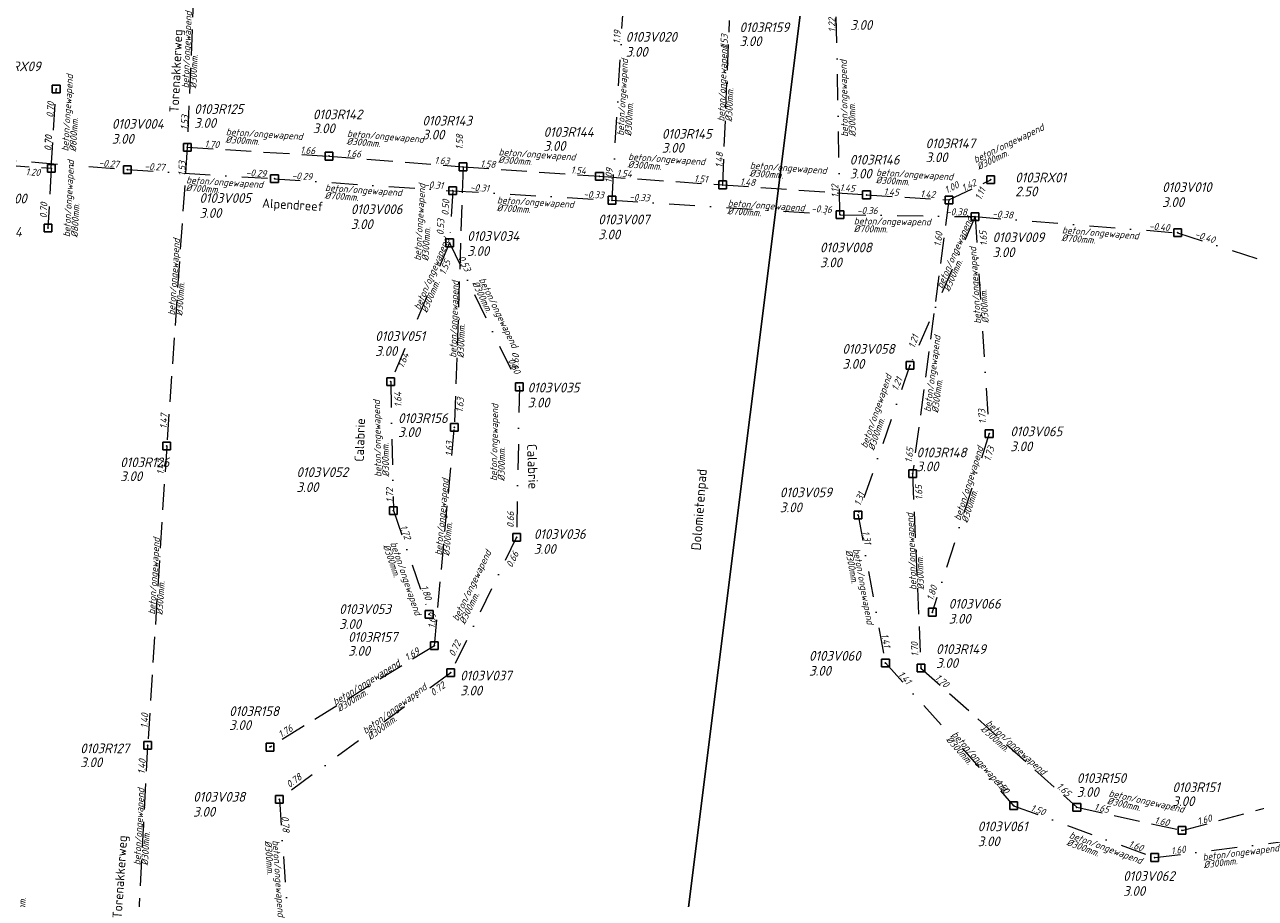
# Model space of a CAD drawing. Extents: x 155498 to 174806, y 452529 to 461643.
# Tile 19 of 44: x 158053 to 158291, y 460664 to 460833. Entities that reach past the tile are written whole.
import ezdxf
from ezdxf.enums import TextEntityAlignment as Align

# ---------------------------------------------------------------- set-up
doc = ezdxf.new("R2010")
doc.units = 0
doc.header["$PDMODE"] = 64
doc.header["$PDSIZE"] = 1.5
doc.linetypes.add('RI-HWA', pattern=[7.4, 5, -2.4])
doc.linetypes.add('RI-VWA', pattern=[11, 5, -3, 0, -3])
doc.layers.get('0').update_dxf_attribs({"linetype": 'CONTINUOUS'})
doc.layers.get('DEFPOINTS').update_dxf_attribs({"linetype": 'CONTINUOUS'})
for name, color, linetype, lineweight in [('B-OI-RI-HWA-BOB-T18', 150, 'CONTINUOUS', 18), ('B-OI-RI-HWA-MATERIAAL-T18', 150, 'CONTINUOUS', 18), ('B-OI-RI-HWA-PUTDEKSELHOOGTE-T25', 150, 'CONTINUOUS', 25), ('B-OI-RI-HWA-PUTNUMMER-T25', 150, 'CONTINUOUS', 25), ('B-OI-RI-HWA_DIAMETER-T18', 150, 'CONTINUOUS', 18), ('B-OI-RI-HWA_RIOOLPUT-S', 150, 'CONTINUOUS', 25), ('B-OI-RI-HWA_TRANSPORTLEIDING-G', 150, 'RI-HWA', 18), ('B-OI-RI-VWA-BOB-T18', 34, 'CONTINUOUS', 18), ('B-OI-RI-VWA-DIAMETER-T18', 34, 'CONTINUOUS', 18), ('B-OI-RI-VWA-MATERIAAL-T18', 34, 'CONTINUOUS', 18), ('B-OI-RI-VWA_PUTDEKSELHOOGTE-T25', 34, 'CONTINUOUS', 25), ('B-OI-RI-VWA_PUTNUMMER-T25', 34, 'CONTINUOUS', 25), ('B-OI-RI-VWA_RIOOLPUT-S', 34, 'CONTINUOUS', 25), ('B-OI-RI-VWA_TRANSPORTLEIDING-G', 34, 'RI-VWA', 18), ('B-XX-OG-TOPOGRAFIE-T18', 2, 'CONTINUOUS', 18)]:
    doc.layers.add(name, color=color, linetype=linetype, lineweight=lineweight)
doc.styles.add('NLCS-ISO-M-T18', font='NLCS-ISO.ttf', dxfattribs={"height": 1.8})
doc.styles.add('NLCS-ISO-M750-T18_CURSIEF', font='NLCS-ISO.ttf', dxfattribs={"oblique": 15, "height": 1.35})
doc.styles.add('NLCS-ISO-M750-T25_CURSIEF', font='NLCS-ISO.ttf', dxfattribs={"oblique": 15, "height": 1.875})

# ---------------------------------------------------------------- blocks, each defined once
blk = doc.blocks.new('ACMAP_ANN_TEMPLATE_hwa-nap-r')
at = {"style": 'NLCS-ISO-M750-T18_CURSIEF', "oblique": 15}
blk.add_attdef('hwa-nap-r', (-5.6, 0.2), '', height=1.35, dxfattribs=at)
blk = doc.blocks.new('ACMAP_ANN_TEMPLATE_vwa-nap-r')
at = {"style": 'NLCS-ISO-M750-T18_CURSIEF', "oblique": 15}
blk.add_attdef('vwa-nap-r', (-5.6, 0.2), '', height=1.35, dxfattribs=at)
blk = doc.blocks.new('ACMAP_ANN_TEMPLATE_hwa-puth')
at = {"style": 'NLCS-ISO-M750-T25_CURSIEF', "oblique": 15}
blk.add_attdef('hwa-puth', (-9, -6.8), '', height=1.88, dxfattribs=at)
blk = doc.blocks.new('ACMAP_ANN_TEMPLATE_hwa-diam')
at = {"style": 'NLCS-ISO-M750-T18_CURSIEF', "oblique": 15}
blk.add_attdef('hwa-diam', (-3.7, -1.3), '', height=1.35, dxfattribs=at)
blk = doc.blocks.new('ACMAP_ANN_TEMPLATE_hwa-nap-l')
at = {"style": 'NLCS-ISO-M750-T18_CURSIEF', "oblique": 15}
blk.add_attdef('hwa-nap-l', (3.3, 0.2), '', height=1.35, dxfattribs=at)
blk = doc.blocks.new('ACMAP_ANN_TEMPLATE_vwa-diam')
at = {"style": 'NLCS-ISO-M750-T18_CURSIEF', "oblique": 15}
blk.add_attdef('vwa-diam', (0.3, -1.3), '', height=1.35, dxfattribs=at)
blk = doc.blocks.new('ACMAP_ANN_TEMPLATE_vwa-materiaal')
at = {"style": 'NLCS-ISO-M750-T18_CURSIEF', "oblique": 15}
blk.add_attdef('vwa-mat', (0.3, 0.2), '', height=1.35, dxfattribs=at)
blk = doc.blocks.new('ACMAP_ANN_TEMPLATE_vwa-nap-l')
at = {"style": 'NLCS-ISO-M750-T18_CURSIEF', "oblique": 15}
blk.add_attdef('vwa-nap-l', (3.3, 0.2), '', height=1.35, dxfattribs=at)
blk = doc.blocks.new('ACMAP_ANN_TEMPLATE_hwa-materiaal')
at = {"style": 'NLCS-ISO-M750-T18_CURSIEF', "oblique": 15}
blk.add_attdef('hwa-mat', (-3.7, 0.2), '', height=1.35, dxfattribs=at)
blk = doc.blocks.new('ACMAP_ANN_TEMPLATE_hwa-putnr')
at = {"style": 'NLCS-ISO-M750-T25_CURSIEF', "oblique": 15}
blk.add_attdef('hwa-putnr', (-9, -4.1), '', height=1.88, dxfattribs=at)
blk = doc.blocks.new('ACMAP_ANN_TEMPLATE_vwa-puth')
at = {"style": 'NLCS-ISO-M750-T25_CURSIEF', "oblique": 15}
blk.add_attdef('vwa-puth', (-3, 5), '', height=1.88, dxfattribs=at)
blk = doc.blocks.new('ACMAP_ANN_TEMPLATE_vwa-putnr')
at = {"style": 'NLCS-ISO-M750-T25_CURSIEF', "oblique": 15}
blk.add_attdef('vaw-putnr', (-3, 7.9), '', height=1.88, dxfattribs=at)

msp = doc.modelspace()

# ---------------------------------------------------------------- linework, layer by layer
at = {"layer": 'B-OI-RI-HWA_RIOOLPUT-S'}
for p in [(158059.01, 460820.75), (158084.4, 460809.48), (158111.81, 460807.76), (158058.05, 460805.42), (158058.05, 460805.42), (158137.79, 460805.68), (158164.2, 460803.86), (158239.96, 460803.18), (158188.07, 460802.2), (158215.91, 460800.26), (158231.86, 460799.27), (158057.41, 460793.83), (158136.12, 460755.23), (158080.4, 460751.64), (158224.82, 460746.28), (158132.23, 460712.98), (158226.44, 460708.66), (158076.72, 460693.67), (158100.41, 460693.34), (158256.63, 460681.7), (158277.01, 460677.21)]:
    msp.add_point(p, dxfattribs=at)
at = {"layer": 'B-OI-RI-HWA_TRANSPORTLEIDING-G'}
for p, q in [((158085.61, 460839.65), (158084.4, 460809.48)), ((158188.07, 460802.2), (158189.39, 460834.04)), ((158058.05, 460805.42), (158059.01, 460820.75)), ((158011.86, 460808.61), (158058.05, 460805.42)), ((158084.4, 460809.48), (158080.4, 460751.64)), ((158084.4, 460809.48), (158111.81, 460807.76)), ((158111.81, 460807.76), (158137.79, 460805.68)), ((158137.79, 460805.68), (158136.12, 460755.23)), ((158137.79, 460805.68), (158164.2, 460803.86)), ((158058.05, 460805.42), (158057.41, 460793.83)), ((158164.2, 460803.86), (158188.07, 460802.2)), ((158188.07, 460802.2), (158215.91, 460800.26)), ((158231.86, 460799.27), (158239.96, 460803.18)), ((158215.91, 460800.26), (158231.86, 460799.27)), ((158231.86, 460799.27), (158224.82, 460746.28)), ((158132.23, 460712.98), (158136.12, 460755.23)), ((158080.4, 460751.64), (158076.72, 460693.67)), ((158224.82, 460746.28), (158226.44, 460708.66)), ((158132.23, 460712.98), (158100.41, 460693.34)), ((158226.44, 460708.66), (158256.63, 460681.7)), ((158076.72, 460693.67), (158074.65, 460654.63)), ((158277.01, 460677.21), (158325.8, 460690.39)), ((158256.63, 460681.7), (158277.01, 460677.21))]:
    msp.add_line(p, q, dxfattribs=at)
at = {"layer": 'B-OI-RI-VWA_RIOOLPUT-S'}
for p in [(158072.78, 460805.16), (158072.78, 460805.16), (158101.28, 460803.38), (158135.8, 460801.05), (158166.63, 460799.23), (158210.76, 460796.42), (158236.93, 460796.04), (158135.18, 460790.97), (158276.14, 460792.92), (158224.32, 460767.27), (158123.78, 460764.09), (158148.7, 460763.1), (158239.66, 460754.05), (158124.31, 460739.14), (158214.26, 460738.28), (158148.16, 460733.96), (158228.63, 460719.47), (158131.22, 460719.06), (158219.58, 460709.64), (158135.39, 460707.74), (158102.22, 460683.25), (158244.39, 460682), (158271.71, 460671.97)]:
    msp.add_point(p, dxfattribs=at)
at = {"layer": 'B-OI-RI-VWA_TRANSPORTLEIDING-G'}
for p, q in [((158210.76, 460796.42), (158210.01, 460837.36)), ((158166.63, 460799.23), (158168.7, 460835.04)), ((158009.99, 460810.14), (158072.78, 460805.16)), ((158072.78, 460805.16), (158101.28, 460803.38)), ((158101.28, 460803.38), (158135.8, 460801.05)), ((158135.8, 460801.05), (158135.18, 460790.97)), ((158135.8, 460801.05), (158166.63, 460799.23)), ((158166.63, 460799.23), (158210.76, 460796.42)), ((158210.76, 460796.42), (158236.93, 460796.04)), ((158236.93, 460796.04), (158224.32, 460767.27)), ((158236.93, 460796.04), (158276.14, 460792.92)), ((158236.93, 460796.04), (158239.66, 460754.05)), ((158276.14, 460792.92), (158316.76, 460779.8)), ((158135.18, 460790.97), (158123.78, 460764.09)), ((158135.18, 460790.97), (158148.7, 460763.1)), ((158224.32, 460767.27), (158214.26, 460738.28)), ((158123.78, 460764.09), (158124.31, 460739.14)), ((158148.7, 460763.1), (158148.16, 460733.96)), ((158239.66, 460754.05), (158228.63, 460719.47)), ((158124.31, 460739.14), (158131.22, 460719.06)), ((158214.26, 460738.28), (158219.58, 460709.64)), ((158148.16, 460733.96), (158135.39, 460707.74)), ((158219.58, 460709.64), (158244.39, 460682)), ((158135.39, 460707.74), (158102.22, 460683.25)), ((158102.22, 460683.25), (158104.8, 460647.03)), ((158244.39, 460682), (158271.71, 460671.97)), ((158271.71, 460671.97), (158304.62, 460676.05))]:
    msp.add_line(p, q, dxfattribs=at)
at = {"layer": 'DEFPOINTS', "flags": 128}
msp.add_lwpolyline([(157498.69, 460511.77), (157666.49, 461268.41), (158141.33, 461489.21), (159256.93, 461205.94), (159206.49, 460696.31), (158205.71, 460856.25), (158144.02, 460363.33)], close=True, dxfattribs=at)

# ---------------------------------------------------------------- block references
at = {"layer": 'B-OI-RI-HWA-BOB-T18'}
for name, p, rotation, values in [('ACMAP_ANN_TEMPLATE_hwa-nap-r', (158189.39, 460834.04), 87.62453356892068, {'hwa-nap-r': '1.53'}), ('ACMAP_ANN_TEMPLATE_hwa-nap-r', (158059.01, 460820.75), 86.40155969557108, {'hwa-nap-r': '0.70'}), ('ACMAP_ANN_TEMPLATE_hwa-nap-l', (158084.4, 460809.48), 86.04519350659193, {'hwa-nap-l': '1.53'}), ('ACMAP_ANN_TEMPLATE_hwa-nap-l', (158058.05, 460805.42), 86.84263333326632, {'hwa-nap-l': '0.70'}), ('ACMAP_ANN_TEMPLATE_hwa-nap-l', (158058.05, 460805.42), 86.40155969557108, {'hwa-nap-l': '0.70'}), ('ACMAP_ANN_TEMPLATE_hwa-nap-l', (158084.4, 460809.48), 356.3972514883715, {'hwa-nap-l': '1.70'}), ('ACMAP_ANN_TEMPLATE_hwa-nap-l', (158137.79, 460805.68), 88.10737362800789, {'hwa-nap-l': '1.58'}), ('ACMAP_ANN_TEMPLATE_hwa-nap-r', (158111.81, 460807.76), 356.3972514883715, {'hwa-nap-r': '1.66'}), ('ACMAP_ANN_TEMPLATE_hwa-nap-l', (158111.81, 460807.76), 355.4200301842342, {'hwa-nap-l': '1.66'}), ('ACMAP_ANN_TEMPLATE_hwa-nap-l', (158188.07, 460802.2), 87.62453356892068, {'hwa-nap-l': '1.48'}), ('ACMAP_ANN_TEMPLATE_hwa-nap-r', (158084.4, 460809.48), 87.6880012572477, {'hwa-nap-r': '1.53'}), ('ACMAP_ANN_TEMPLATE_hwa-nap-r', (158137.79, 460805.68), 355.4200301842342, {'hwa-nap-r': '1.63'}), ('ACMAP_ANN_TEMPLATE_hwa-nap-l', (158137.79, 460805.68), 356.0684398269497, {'hwa-nap-l': '1.58'}), ('ACMAP_ANN_TEMPLATE_hwa-nap-r', (158164.2, 460803.86), 356.0684398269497, {'hwa-nap-r': '1.54'}), ('ACMAP_ANN_TEMPLATE_hwa-nap-r', (158058.65, 460803.5), 356.0429360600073, {'hwa-nap-r': '1.20'}), ('ACMAP_ANN_TEMPLATE_hwa-nap-l', (158164.2, 460803.86), 356.0193088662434, {'hwa-nap-l': '1.54'}), ('ACMAP_ANN_TEMPLATE_hwa-nap-r', (158188.07, 460802.2), 356.0193088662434, {'hwa-nap-r': '1.51'}), ('ACMAP_ANN_TEMPLATE_hwa-nap-l', (158188.07, 460802.2), 356.0125156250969, {'hwa-nap-l': '1.48'}), ('ACMAP_ANN_TEMPLATE_hwa-nap-l', (158231.86, 460799.27), 25.7815923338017, {'hwa-nap-l': '1.42'}), ('ACMAP_ANN_TEMPLATE_hwa-nap-r', (158216.27, 460800.44), 356.0125156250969, {'hwa-nap-r': '1.45'}), ('ACMAP_ANN_TEMPLATE_hwa-nap-l', (158215.91, 460800.26), 356.448266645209, {'hwa-nap-l': '1.45'}), ('ACMAP_ANN_TEMPLATE_hwa-nap-r', (158231.86, 460799.27), 356.448266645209, {'hwa-nap-r': '1.42'}), ('ACMAP_ANN_TEMPLATE_hwa-nap-r', (158236.55, 460802.75), 25.7815923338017, {'hwa-nap-r': '1.00'}), ('ACMAP_ANN_TEMPLATE_hwa-nap-r', (158057.65, 460801.28), 86.84263333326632, {'hwa-nap-r': '0.70'}), ('ACMAP_ANN_TEMPLATE_hwa-nap-l', (158230.03, 460786.89), 82.42936662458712, {'hwa-nap-l': '1.60'}), ('ACMAP_ANN_TEMPLATE_hwa-nap-r', (158138.43, 460763.65), 84.73955089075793, {'hwa-nap-r': '1.63'}), ('ACMAP_ANN_TEMPLATE_hwa-nap-l', (158080.4, 460751.64), 86.3734559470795, {'hwa-nap-l': '1.47'}), ('ACMAP_ANN_TEMPLATE_hwa-nap-r', (158136.12, 460755.23), 88.10737362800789, {'hwa-nap-r': '1.63'}), ('ACMAP_ANN_TEMPLATE_hwa-nap-r', (158225.58, 460753.87), 82.42936662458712, {'hwa-nap-r': '1.65'}), ('ACMAP_ANN_TEMPLATE_hwa-nap-r', (158080.4, 460751.64), 86.04519350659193, {'hwa-nap-r': '1.47'}), ('ACMAP_ANN_TEMPLATE_hwa-nap-l', (158227.11, 460737.92), 92.4704507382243, {'hwa-nap-l': '1.65'}), ('ACMAP_ANN_TEMPLATE_hwa-nap-l', (158132.23, 460712.98), 84.73955089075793, {'hwa-nap-l': '1.69'}), ('ACMAP_ANN_TEMPLATE_hwa-nap-l', (158124.32, 460708.1), 31.68137797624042, {'hwa-nap-l': '1.69'}), ('ACMAP_ANN_TEMPLATE_hwa-nap-r', (158225.93, 460716.5), 92.4704507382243, {'hwa-nap-r': '1.70'}), ('ACMAP_ANN_TEMPLATE_hwa-nap-l', (158226.44, 460708.66), 318.2347978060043, {'hwa-nap-l': '1.70'}), ('ACMAP_ANN_TEMPLATE_hwa-nap-l', (158076.72, 460693.67), 86.9606392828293, {'hwa-nap-l': '1.40'}), ('ACMAP_ANN_TEMPLATE_hwa-nap-r', (158107.4, 460697.87), 31.68137797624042, {'hwa-nap-r': '1.76'}), ('ACMAP_ANN_TEMPLATE_hwa-nap-r', (158076.72, 460693.67), 86.3734559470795, {'hwa-nap-r': '1.40'}), ('ACMAP_ANN_TEMPLATE_hwa-nap-r', (158256.63, 460681.7), 318.2347978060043, {'hwa-nap-r': '1.65'}), ('ACMAP_ANN_TEMPLATE_hwa-nap-l', (158256.63, 460681.7), 347.5754204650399, {'hwa-nap-l': '1.65'}), ('ACMAP_ANN_TEMPLATE_hwa-nap-r', (158277.01, 460677.21), 347.5754204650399, {'hwa-nap-r': '1.60'}), ('ACMAP_ANN_TEMPLATE_hwa-nap-l', (158277.01, 460677.21), 15.12010323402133, {'hwa-nap-l': '1.60'})]:
    msp.add_blockref(name, p, dxfattribs=dict(at, rotation=rotation)).add_auto_attribs(values)
at = {"layer": 'B-OI-RI-HWA-MATERIAAL-T18'}
for p, rotation in [((158085.01, 460824.57), 87.6880012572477), ((158188.73, 460818.12), 87.62453356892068), ((158061.79, 460812.35), 86.40155969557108), ((158095.52, 460811.4), 356.3972514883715), ((158118.97, 460811.02), 355.4200301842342), ((158240.43, 460807.83), 25.7815923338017), ((158062.07, 460795.74), 86.84263333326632), ((158148.33, 460807.48), 356.0684398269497), ((158173.41, 460806.57), 356.0193088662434), ((158196.98, 460804.88), 356.0125156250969), ((158221.43, 460803.57), 356.448266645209), ((158082.4, 460780.56), 86.04519350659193), ((158136.77, 460772.39), 88.10737362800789), ((158228.98, 460761.81), 82.42936662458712), ((158134.17, 460734.1), 84.73955089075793), ((158225.63, 460727.47), 92.4704507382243), ((158078.56, 460722.66), 86.3734559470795), ((158116.32, 460703.16), 31.68137797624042), ((158241.54, 460695.18), 318.2347978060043), ((158075.69, 460674.15), 86.9606392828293), ((158266.29, 460682.84), 347.5754204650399)]:
    msp.add_blockref('ACMAP_ANN_TEMPLATE_hwa-materiaal', p, dxfattribs=dict(at, rotation=rotation)).add_auto_attribs({'hwa-mat': 'beton/ongewapend'})
at = {"layer": 'B-OI-RI-HWA-PUTDEKSELHOOGTE-T25'}
for p, values in [((158200.32, 460835.86), {'hwa-puth': '3.00'}), ((158094.72, 460820.04), {'hwa-puth': '3.00'}), ((158117.7, 460819), {'hwa-puth': '3.00'}), ((158138.91, 460817.78), {'hwa-puth': '3.00'}), ((158162.38, 460815.59), {'hwa-puth': '3.00'}), ((158185.28, 460815.23), {'hwa-puth': '3.00'}), ((158236.35, 460813.39), {'hwa-puth': '3.00'}), ((158221.65, 460810.23), {'hwa-puth': '3.00'}), ((158253.69, 460806.78), {'hwa-puth': '2.50'}), ((158058.05, 460805.42), {'hwa-puth': '3.00'}), ((158134.2, 460760.19), {'hwa-puth': '3.00'}), ((158234.58, 460753.55), {'hwa-puth': '3.00'}), ((158080.4, 460751.64), {'hwa-puth': '3.00'}), ((158124.53, 460717.83), {'hwa-puth': '3.00'}), ((158238.37, 460715.48), {'hwa-puth': '3.00'}), ((158101.49, 460703.47), {'hwa-puth': '3.00'}), ((158072.66, 460696.26), {'hwa-puth': '3.00'}), ((158265.62, 460690.51), {'hwa-puth': '3.00'}), ((158284.14, 460688.73), {'hwa-puth': '3.00'})]:
    msp.add_blockref('ACMAP_ANN_TEMPLATE_hwa-puth', p, dxfattribs=at).add_auto_attribs(values)
at = {"layer": 'B-OI-RI-HWA-PUTNUMMER-T25'}
for p, values in [((158200.32, 460835.86), {'hwa-putnr': '0103R159'}), ((158054.78, 460828.3), {'hwa-putnr': '0102RX09'}), ((158094.72, 460820.04), {'hwa-putnr': '0103R125'}), ((158117.7, 460819), {'hwa-putnr': '0103R142'}), ((158138.91, 460817.78), {'hwa-putnr': '0103R143'}), ((158162.38, 460815.59), {'hwa-putnr': '0103R144'}), ((158185.28, 460815.23), {'hwa-putnr': '0103R145'}), ((158236.35, 460813.39), {'hwa-putnr': '0103R147'}), ((158221.65, 460810.23), {'hwa-putnr': '0103R146'}), ((158253.69, 460806.78), {'hwa-putnr': '0103RX01'}), ((158051.1, 460796.25), {'hwa-putnr': '0102RX04'}), ((158134.2, 460760.19), {'hwa-putnr': '0103R156'}), ((158234.58, 460753.55), {'hwa-putnr': '0103R148'}), ((158080.4, 460751.64), {'hwa-putnr': '0103R126'}), ((158124.53, 460717.83), {'hwa-putnr': '0103R157'}), ((158238.37, 460715.48), {'hwa-putnr': '0103R149'}), ((158101.49, 460703.47), {'hwa-putnr': '0103R158'}), ((158072.66, 460696.26), {'hwa-putnr': '0103R127'}), ((158265.62, 460690.51), {'hwa-putnr': '0103R150'}), ((158284.14, 460688.73), {'hwa-putnr': '0103R151'})]:
    msp.add_blockref('ACMAP_ANN_TEMPLATE_hwa-putnr', p, dxfattribs=at).add_auto_attribs(values)
at = {"layer": 'B-OI-RI-HWA_DIAMETER-T18'}
for p, rotation, values in [((158085.01, 460824.57), 87.6880012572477, {'hwa-diam': '%%c300mm.'}), ((158188.73, 460818.12), 87.62453356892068, {'hwa-diam': '%%c300mm.'}), ((158061.79, 460812.35), 86.40155969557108, {'hwa-diam': '%%c800mm.'}), ((158095.52, 460811.4), 356.3972514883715, {'hwa-diam': '%%c300mm.'}), ((158118.97, 460811.02), 355.4200301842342, {'hwa-diam': '%%c300mm.'}), ((158240.43, 460807.83), 25.7815923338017, {'hwa-diam': '%%c300mm.'}), ((158148.33, 460807.48), 356.0684398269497, {'hwa-diam': '%%c300mm.'}), ((158173.41, 460806.57), 356.0193088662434, {'hwa-diam': '%%c300mm.'}), ((158196.98, 460804.88), 356.0125156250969, {'hwa-diam': '%%c300mm.'}), ((158221.43, 460803.57), 356.448266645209, {'hwa-diam': '%%c300mm.'}), ((158062.07, 460795.74), 86.84263333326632, {'hwa-diam': '%%c800mm.'}), ((158082.4, 460780.56), 86.04519350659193, {'hwa-diam': '%%c300mm.'}), ((158136.77, 460772.39), 88.10737362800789, {'hwa-diam': '%%c300mm.'}), ((158228.98, 460761.81), 82.42936662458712, {'hwa-diam': '%%c300mm.'}), ((158134.17, 460734.1), 84.73955089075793, {'hwa-diam': '%%c300mm.'}), ((158225.63, 460727.47), 92.4704507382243, {'hwa-diam': '%%c300mm.'}), ((158078.56, 460722.66), 86.3734559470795, {'hwa-diam': '%%c300mm.'}), ((158116.32, 460703.16), 31.68137797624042, {'hwa-diam': '%%c300mm.'}), ((158241.54, 460695.18), 318.2347978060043, {'hwa-diam': '%%c300mm.'}), ((158266.29, 460682.84), 347.5754204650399, {'hwa-diam': '%%c300mm.'}), ((158075.69, 460674.15), 86.9606392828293, {'hwa-diam': '%%c300mm.'}), ((158051.69, 460661.34), 87.1609063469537, {'hwa-diam': '%%c800mm.'})]:
    msp.add_blockref('ACMAP_ANN_TEMPLATE_hwa-diam', p, dxfattribs=dict(at, rotation=rotation)).add_auto_attribs(values)
at = {"layer": 'B-OI-RI-VWA-BOB-T18'}
for name, p, rotation, values in [('ACMAP_ANN_TEMPLATE_vwa-nap-r', (158210.01, 460837.36), 91.05640415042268, {'vwa-nap-r': '1.22'}), ('ACMAP_ANN_TEMPLATE_vwa-nap-r', (158168.7, 460835.04), 86.69169428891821, {'vwa-nap-r': '1.19'}), ('ACMAP_ANN_TEMPLATE_vwa-nap-r', (158072.78, 460805.16), 355.4653220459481, {'vwa-nap-r': '-0.27'}), ('ACMAP_ANN_TEMPLATE_vwa-nap-l', (158072.78, 460805.16), 356.4297991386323, {'vwa-nap-l': '-0.27'}), ('ACMAP_ANN_TEMPLATE_vwa-nap-l', (158166.63, 460799.23), 86.69169428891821, {'vwa-nap-l': '1.09'}), ('ACMAP_ANN_TEMPLATE_vwa-nap-r', (158101.28, 460803.38), 356.4297991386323, {'vwa-nap-r': '-0.29'}), ('ACMAP_ANN_TEMPLATE_vwa-nap-l', (158101.28, 460803.38), 356.1385578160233, {'vwa-nap-l': '-0.29'}), ('ACMAP_ANN_TEMPLATE_vwa-nap-r', (158135.8, 460801.05), 356.1385578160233, {'vwa-nap-r': '-0.31'}), ('ACMAP_ANN_TEMPLATE_vwa-nap-l', (158135.8, 460801.05), 356.6215557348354, {'vwa-nap-l': '-0.31'}), ('ACMAP_ANN_TEMPLATE_vwa-nap-r', (158166.63, 460799.23), 356.6215557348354, {'vwa-nap-r': '-0.33'}), ('ACMAP_ANN_TEMPLATE_vwa-nap-l', (158210.76, 460796.42), 91.05640415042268, {'vwa-nap-l': '1.12'}), ('ACMAP_ANN_TEMPLATE_vwa-nap-l', (158236.93, 460796.04), 66.33062839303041, {'vwa-nap-l': '1.11'}), ('ACMAP_ANN_TEMPLATE_vwa-nap-l', (158134.96, 460792.92), 86.48028898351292, {'vwa-nap-l': '0.50'}), ('ACMAP_ANN_TEMPLATE_vwa-nap-l', (158166.63, 460799.23), 356.3565812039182, {'vwa-nap-l': '-0.33'}), ('ACMAP_ANN_TEMPLATE_vwa-nap-r', (158210.76, 460796.42), 356.3565812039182, {'vwa-nap-r': '-0.36'}), ('ACMAP_ANN_TEMPLATE_vwa-nap-l', (158210.76, 460796.42), 359.1791370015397, {'vwa-nap-l': '-0.36'}), ('ACMAP_ANN_TEMPLATE_vwa-nap-r', (158236.93, 460796.04), 359.1791370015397, {'vwa-nap-r': '-0.38'}), ('ACMAP_ANN_TEMPLATE_vwa-nap-l', (158236.93, 460796.04), 355.4364770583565, {'vwa-nap-l': '-0.38'}), ('ACMAP_ANN_TEMPLATE_vwa-nap-r', (158134.54, 460798.02), 86.48028898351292, {'vwa-nap-r': '0.53'}), ('ACMAP_ANN_TEMPLATE_vwa-nap-l', (158239.71, 460787.16), 93.71535968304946, {'vwa-nap-l': '1.65'}), ('ACMAP_ANN_TEMPLATE_vwa-nap-r', (158276.14, 460792.92), 355.4364770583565, {'vwa-nap-r': '-0.40'}), ('ACMAP_ANN_TEMPLATE_vwa-nap-l', (158276.14, 460792.92), 342.1070467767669, {'vwa-nap-l': '-0.40'}), ('ACMAP_ANN_TEMPLATE_vwa-nap-l', (158133.21, 460781.55), 67.01785230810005, {'vwa-nap-l': '1.55'}), ('ACMAP_ANN_TEMPLATE_vwa-nap-l', (158135.18, 460790.97), 295.8784612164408, {'vwa-nap-l': '0.53'}), ('ACMAP_ANN_TEMPLATE_vwa-nap-l', (158224.32, 460767.27), 70.86239674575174, {'vwa-nap-l': '1.21'}), ('ACMAP_ANN_TEMPLATE_vwa-nap-r', (158128.59, 460771.7), 67.01785230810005, {'vwa-nap-r': '1.64'}), ('ACMAP_ANN_TEMPLATE_vwa-nap-l', (158148.7, 460763.1), 88.93836032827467, {'vwa-nap-l': '0.60'}), ('ACMAP_ANN_TEMPLATE_vwa-nap-r', (158148.7, 460763.1), 295.8784612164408, {'vwa-nap-r': '0.60'}), ('ACMAP_ANN_TEMPLATE_vwa-nap-r', (158224.32, 460767.27), 66.33062839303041, {'vwa-nap-r': '1.21'}), ('ACMAP_ANN_TEMPLATE_vwa-nap-l', (158126.16, 460755.88), 91.21692171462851, {'vwa-nap-l': '1.64'}), ('ACMAP_ANN_TEMPLATE_vwa-nap-r', (158238.89, 460761.57), 93.71535968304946, {'vwa-nap-r': '1.73'}), ('ACMAP_ANN_TEMPLATE_vwa-nap-l', (158239.02, 460745.38), 72.30885108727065, {'vwa-nap-l': '1.73'}), ('ACMAP_ANN_TEMPLATE_vwa-nap-r', (158124.37, 460746.32), 91.21692171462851, {'vwa-nap-r': '1.72'}), ('ACMAP_ANN_TEMPLATE_vwa-nap-r', (158216.75, 460745.17), 70.86239674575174, {'vwa-nap-r': '1.31'}), ('ACMAP_ANN_TEMPLATE_vwa-nap-r', (158147.91, 460741.4), 88.93836032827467, {'vwa-nap-r': '0.66'}), ('ACMAP_ANN_TEMPLATE_vwa-nap-l', (158124.31, 460739.14), 288.9895444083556, {'vwa-nap-l': '1.72'}), ('ACMAP_ANN_TEMPLATE_vwa-nap-l', (158214.26, 460738.28), 280.522994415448, {'vwa-nap-l': '1.31'}), ('ACMAP_ANN_TEMPLATE_vwa-nap-l', (158146, 460724.94), 64.03239887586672, {'vwa-nap-l': '0.66'}), ('ACMAP_ANN_TEMPLATE_vwa-nap-r', (158131.22, 460719.06), 288.9895444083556, {'vwa-nap-r': '1.80'}), ('ACMAP_ANN_TEMPLATE_vwa-nap-r', (158230.67, 460726.87), 72.30885108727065, {'vwa-nap-r': '1.80'}), ('ACMAP_ANN_TEMPLATE_vwa-nap-r', (158219.58, 460709.64), 280.522994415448, {'vwa-nap-r': '1.41'}), ('ACMAP_ANN_TEMPLATE_vwa-nap-r', (158138.74, 460715.72), 64.03239887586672, {'vwa-nap-r': '0.72'}), ('ACMAP_ANN_TEMPLATE_vwa-nap-l', (158219.58, 460709.64), 311.9115351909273, {'vwa-nap-l': '1.41'}), ('ACMAP_ANN_TEMPLATE_vwa-nap-l', (158129.5, 460701.04), 36.43911042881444, {'vwa-nap-l': '0.72'}), ('ACMAP_ANN_TEMPLATE_vwa-nap-r', (158108.81, 460688.55), 36.43911042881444, {'vwa-nap-r': '0.78'}), ('ACMAP_ANN_TEMPLATE_vwa-nap-r', (158244.39, 460682), 311.9115351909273, {'vwa-nap-r': '1.50'}), ('ACMAP_ANN_TEMPLATE_vwa-nap-l', (158244.39, 460682), 339.8402836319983, {'vwa-nap-l': '1.50'}), ('ACMAP_ANN_TEMPLATE_vwa-nap-l', (158102.22, 460683.25), 274.0743748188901, {'vwa-nap-l': '0.78'}), ('ACMAP_ANN_TEMPLATE_vwa-nap-r', (158271.71, 460671.97), 339.8402836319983, {'vwa-nap-r': '1.60'}), ('ACMAP_ANN_TEMPLATE_vwa-nap-l', (158271.71, 460671.97), 7.067154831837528, {'vwa-nap-l': '1.60'})]:
    msp.add_blockref(name, p, dxfattribs=dict(at, rotation=rotation)).add_auto_attribs(values)
at = {"layer": 'B-OI-RI-VWA-DIAMETER-T18'}
for p, rotation, values in [((158169.06, 460811.36), 86.69169428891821, {'vwa-diam': '%%c300mm.'}), ((158212.53, 460811.2), 91.05640415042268, {'vwa-diam': '%%c300mm.'}), ((158083.84, 460802.33), 356.4297991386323, {'vwa-diam': '%%c700mm.'}), ((158110.73, 460800.84), 356.1385578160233, {'vwa-diam': '%%c700mm.'}), ((158144.03, 460798.44), 356.6215557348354, {'vwa-diam': '%%c700mm.'}), ((158188.7, 460797.83), 356.3565812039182, {'vwa-diam': '%%c700mm.'}), ((158129.77, 460787.19), 86.48028898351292, {'vwa-diam': '%%c300mm.'}), ((158213.15, 460794.36), 359.1791370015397, {'vwa-diam': '%%c700mm.'}), ((158253.42, 460792.65), 355.4364770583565, {'vwa-diam': '%%c700mm.'}), ((158230.63, 460781.66), 66.33062839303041, {'vwa-diam': '%%c300mm.'}), ((158129.48, 460777.53), 67.01785230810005, {'vwa-diam': '%%c300mm.'}), ((158140.51, 460784.04), 295.8784612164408, {'vwa-diam': '%%c300mm.'}), ((158238.3, 460775.05), 93.71535968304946, {'vwa-diam': '%%c300mm.'}), ((158216.03, 460750.79), 70.86239674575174, {'vwa-diam': '%%c300mm.'}), ((158122.21, 460745.35), 91.21692171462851, {'vwa-diam': '%%c300mm.'}), ((158144.52, 460744.56), 88.93836032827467, {'vwa-diam': '%%c300mm.'}), ((158234.14, 460736.76), 72.30885108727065, {'vwa-diam': '%%c300mm.'}), ((158123.39, 460733.04), 288.9895444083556, {'vwa-diam': '%%c300mm.'}), ((158213.03, 460731.93), 280.522994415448, {'vwa-diam': '%%c300mm.'}), ((158136.83, 460717.29), 64.03239887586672, {'vwa-diam': '%%c300mm.'}), ((158118.8, 460695.49), 36.43911042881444, {'vwa-diam': '%%c300mm.'}), ((158231.98, 460695.82), 311.9115351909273, {'vwa-diam': '%%c300mm.'}), ((158100.65, 460675.57), 274.0743748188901, {'vwa-diam': '%%c300mm.'}), ((158254.69, 460675.73), 339.8402836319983, {'vwa-diam': '%%c300mm.'}), ((158280.8, 460671.13), 7.067154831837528, {'vwa-diam': '%%c300mm.'})]:
    msp.add_blockref('ACMAP_ANN_TEMPLATE_vwa-diam', p, dxfattribs=dict(at, rotation=rotation)).add_auto_attribs(values)
at = {"layer": 'B-OI-RI-VWA-MATERIAAL-T18'}
for p, rotation in [((158169.06, 460811.36), 86.69169428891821), ((158212.53, 460811.2), 91.05640415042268), ((158083.84, 460802.33), 356.4297991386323), ((158129.77, 460787.19), 86.48028898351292), ((158110.73, 460800.84), 356.1385578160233), ((158144.03, 460798.44), 356.6215557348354), ((158188.7, 460797.83), 356.3565812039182), ((158230.63, 460781.66), 66.33062839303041), ((158129.48, 460777.53), 67.01785230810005), ((158213.15, 460794.36), 359.1791370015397), ((158253.42, 460792.65), 355.4364770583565), ((158238.3, 460775.05), 93.71535968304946), ((158140.51, 460784.04), 295.8784612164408), ((158216.03, 460750.79), 70.86239674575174), ((158122.21, 460745.35), 91.21692171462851), ((158144.52, 460744.56), 88.93836032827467), ((158234.14, 460736.76), 72.30885108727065), ((158123.39, 460733.04), 288.9895444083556), ((158136.83, 460717.29), 64.03239887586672), ((158213.03, 460731.93), 280.522994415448), ((158118.8, 460695.49), 36.43911042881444), ((158231.98, 460695.82), 311.9115351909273), ((158254.69, 460675.73), 339.8402836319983), ((158100.65, 460675.57), 274.0743748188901), ((158280.8, 460671.13), 7.067154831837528)]:
    msp.add_blockref('ACMAP_ANN_TEMPLATE_vwa-materiaal', p, dxfattribs=dict(at, rotation=rotation)).add_auto_attribs({'vwa-mat': 'beton/ongewapend'})
at = {"layer": 'B-OI-RI-VWA_PUTDEKSELHOOGTE-T25'}
for p in [(158215.75, 460827.21), (158172.28, 460822.01), (158072.78, 460805.16), (158276.14, 460792.92), (158089.74, 460790.81), (158119.05, 460788.64), (158166.95, 460786.66), (158141.59, 460783.45), (158243.31, 460783.21), (158209.89, 460781.24), (158123.78, 460764.09), (158214.23, 460761.6), (158153.29, 460754.11), (158246.75, 460745.63), (158108.53, 460737.74), (158202.13, 460733.82), (158154.49, 460725.76), (158116.79, 460711.23), (158234.82, 460712.26), (158207.77, 460702.18), (158140.22, 460698.35), (158088.53, 460674.89), (158240.44, 460669.16), (158268.6, 460659.55)]:
    msp.add_blockref('ACMAP_ANN_TEMPLATE_vwa-puth', p, dxfattribs=at).add_auto_attribs({'vwa-puth': '3.00'})
at = {"layer": 'B-OI-RI-VWA_PUTNUMMER-T25'}
for p, values in [((158172.28, 460822.01), {'vaw-putnr': '0103V020'}), ((158072.78, 460805.16), {'vaw-putnr': '0103V004'}), ((158276.14, 460792.92), {'vaw-putnr': '0103V010'}), ((158089.74, 460790.81), {'vaw-putnr': '0103V005'}), ((158119.05, 460788.64), {'vaw-putnr': '0103V006'}), ((158166.95, 460786.66), {'vaw-putnr': '0103V007'}), ((158141.59, 460783.45), {'vaw-putnr': '0103V034'}), ((158243.31, 460783.21), {'vaw-putnr': '0103V009'}), ((158209.89, 460781.24), {'vaw-putnr': '0103V008'}), ((158123.78, 460764.09), {'vaw-putnr': '0103V051'}), ((158214.23, 460761.6), {'vaw-putnr': '0103V058'}), ((158153.29, 460754.11), {'vaw-putnr': '0103V035'}), ((158246.75, 460745.63), {'vaw-putnr': '0103V065'}), ((158108.53, 460737.74), {'vaw-putnr': '0103V052'}), ((158202.13, 460733.82), {'vaw-putnr': '0103V059'}), ((158154.49, 460725.76), {'vaw-putnr': '0103V036'}), ((158116.79, 460711.23), {'vaw-putnr': '0103V053'}), ((158234.82, 460712.26), {'vaw-putnr': '0103V066'}), ((158207.77, 460702.18), {'vaw-putnr': '0103V060'}), ((158140.22, 460698.35), {'vaw-putnr': '0103V037'}), ((158088.53, 460674.89), {'vaw-putnr': '0103V038'}), ((158240.44, 460669.16), {'vaw-putnr': '0103V061'}), ((158268.6, 460659.55), {'vaw-putnr': '0103V062'})]:
    msp.add_blockref('ACMAP_ANN_TEMPLATE_vwa-putnr', p, dxfattribs=at).add_auto_attribs(values)

# ---------------------------------------------------------------- texts
at = {"layer": 'B-XX-OG-TOPOGRAFIE-T18', "style": 'NLCS-ISO-M-T18'}
for s, height, rotation, p in [('Torenakkerweg', 1.8, 87.3, (158082.19, 460824.26)), ('Alpendreef', 1.8, 356.6, (158104.82, 460798.35)), ('Calabrie', 1.8, 88.2, (158117.79, 460752.81)), ('Calabrie', 1.875, 272, (158151.26, 460747.67)), ('Dolomietenpad', 1.875, 85.7, (158183.46, 460739.32)), ('Torenakkerweg', 1.8, 86.2, (158071.33, 460668.22))]:
    msp.add_text(s, height=height, rotation=rotation, dxfattribs=at).set_placement(p, align=Align.MIDDLE_CENTER)

doc.saveas('drawing.dxf')
